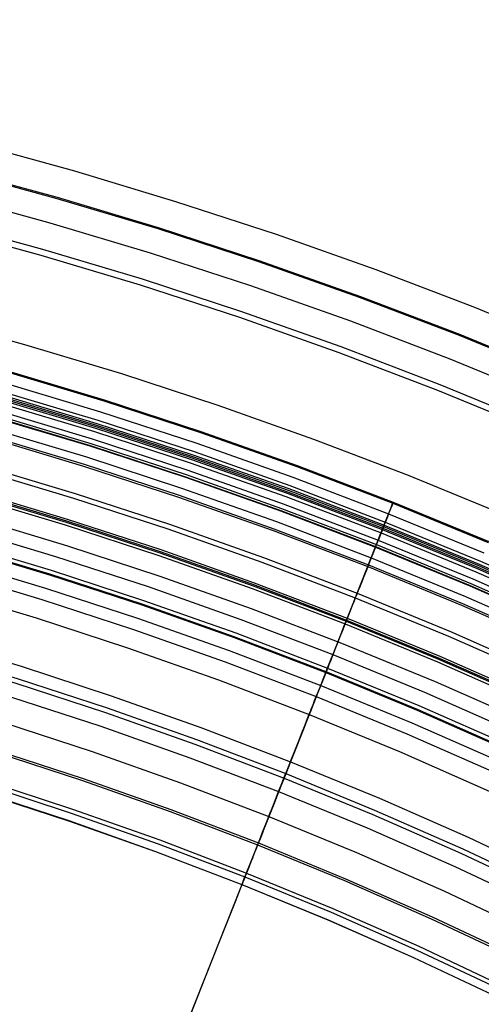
# Model space of a CAD drawing. Header units: millimetres. Extents: x -14 to 488, y -50 to 50.
# Tile 92 of 256: x 218.27 to 222.03, y 27.13 to 35.14. Entities that reach past the tile are written whole.
import ezdxf

# ---------------------------------------------------------------- set-up
doc = ezdxf.new("R2010")
doc.units = ezdxf.units.MM
doc.header["$MEASUREMENT"] = 0
doc.layers.add('Default', color=7, linetype='Continuous')

msp = doc.modelspace()

# ---------------------------------------------------------------- linework, layer by layer
at = {"layer": 'Default'}
for points in [[(222.8052, 32.458), (221.9761, 32.7984), (221.1724, 33.1054), (220.3614, 33.3927), (219.5437, 33.6603), (218.7198, 33.9081), (217.8901, 34.1358), (217.0551, 34.3433), (216.2154, 34.5306), (215.3714, 34.6974), (214.5717, 34.836), (213.7691, 34.9561), (212.9639, 35.0579), (212.1567, 35.1413)], [(212.0441, 34.9052), (212.8497, 34.8232), (213.6596, 34.7218), (214.4733, 34.6007), (215.2901, 34.4595), (216.1094, 34.2978), (216.9303, 34.1154), (217.7522, 33.912), (218.5744, 33.6875), (219.396, 33.4415), (220.2163, 33.1739), (221.0344, 32.8846), (221.8496, 32.5735), (222.6609, 32.2405)], [(212.045, 34.9142), (212.8507, 34.8322), (213.6608, 34.7308), (214.4747, 34.6096), (215.2918, 34.4683), (216.1112, 34.3066), (216.9324, 34.1242), (217.7545, 33.9208), (218.5769, 33.6961), (219.3987, 33.45), (220.2192, 33.1824), (221.0375, 32.893), (221.8529, 32.5818), (222.6644, 32.2488)], [(212.0256, 34.7), (212.8265, 34.6184), (213.6317, 34.5176), (214.4406, 34.3972), (215.2526, 34.2568), (216.0671, 34.0961), (216.8832, 33.9148), (217.7003, 33.7126), (218.5177, 33.4893), (219.3345, 33.2448), (220.15, 32.9787), (220.9633, 32.6911), (221.7737, 32.3818), (222.5803, 32.0509)], [(212.0056, 34.4779), (212.8013, 34.3969), (213.6014, 34.2967), (214.4052, 34.1771), (215.2121, 34.0376), (216.0213, 33.8779), (216.8323, 33.6977), (217.6442, 33.4968), (218.4563, 33.275), (219.268, 33.0319), (220.0782, 32.7676), (220.8864, 32.4818), (221.6916, 32.1745), (222.4931, 31.8456)], [(212.0011, 34.4278), (212.7957, 34.3469), (213.5946, 34.2469), (214.3972, 34.1274), (215.2029, 33.9881), (216.011, 33.8287), (216.8208, 33.6487), (217.6315, 33.4481), (218.4425, 33.2266), (219.2529, 32.984), (220.0621, 32.72), (220.8691, 32.4346), (221.6731, 32.1278), (222.4734, 31.7994)], [(222.2302, 31.1064), (221.4354, 31.4327), (220.665, 31.727), (219.8876, 32.0024), (219.1038, 32.259), (218.3139, 32.4965), (217.5186, 32.7147), (216.7182, 32.9137), (215.9132, 33.0932), (215.1041, 33.2532), (214.3376, 33.3859), (213.5682, 33.5011), (212.7963, 33.5987), (212.0225, 33.6786)], [(222.2302, 31.1064), (221.4354, 31.4327), (220.665, 31.727), (219.8876, 32.0024), (219.1038, 32.259), (218.3139, 32.4965), (217.5186, 32.7147), (216.7182, 32.9137), (215.9132, 33.0932), (215.1041, 33.2532), (214.3376, 33.3859), (213.5682, 33.5011), (212.7963, 33.5987), (212.0225, 33.6786)], [(211.9122, 33.4424), (212.6841, 33.3638), (213.4603, 33.2666), (214.2401, 33.1505), (215.0229, 33.0152), (215.808, 32.8603), (216.5947, 32.6855), (217.3824, 32.4906), (218.1703, 32.2754), (218.9576, 32.0396), (219.7437, 31.7832), (220.5277, 31.5059), (221.3089, 31.2078), (222.0864, 30.8887)], [(211.913, 33.4514), (212.6851, 33.3727), (213.4615, 33.2755), (214.2415, 33.1594), (215.0245, 33.024), (215.8098, 32.8691), (216.5967, 32.6942), (217.3846, 32.4993), (218.1727, 32.284), (218.9603, 32.0482), (219.7466, 31.7917), (220.5308, 31.5144), (221.3122, 31.2162), (222.09, 30.897)], [(211.9038, 33.3498), (212.6737, 33.2714), (213.4477, 33.1745), (214.2253, 33.0587), (215.0059, 32.9238), (215.7889, 32.7693), (216.5734, 32.595), (217.3589, 32.4006), (218.1447, 32.186), (218.9299, 31.9509), (219.7138, 31.6951), (220.4957, 31.4187), (221.2747, 31.1214), (222.0501, 30.8032)], [(211.8949, 33.2511), (212.6625, 33.173), (213.4342, 33.0764), (214.2096, 32.9609), (214.9879, 32.8263), (215.7685, 32.6723), (216.5508, 32.4985), (217.334, 32.3047), (218.1174, 32.0907), (218.9003, 31.8563), (219.6819, 31.6013), (220.4615, 31.3257), (221.2382, 31.0292), (222.0113, 30.712), (222.78, 30.3739)], [(211.8973, 33.278), (212.6655, 33.1997), (213.4379, 33.103), (214.2139, 32.9875), (214.9928, 32.8528), (215.7741, 32.6987), (216.557, 32.5247), (217.3408, 32.3308), (218.1248, 32.1166), (218.9083, 31.882), (219.6906, 31.6268), (220.4708, 31.351), (221.2481, 31.0543), (222.0219, 30.7368), (222.7911, 30.3985)], [(211.8888, 33.1832), (212.6548, 33.1052), (213.425, 33.0088), (214.1988, 32.8936), (214.9755, 32.7593), (215.7546, 32.6056), (216.5352, 32.4322), (217.3168, 32.2388), (218.0987, 32.0252), (218.88, 31.7913), (219.66, 31.5368), (220.438, 31.2617), (221.2131, 30.9659), (221.9847, 30.6493), (222.7518, 30.3119)], [(211.8913, 33.2114), (212.658, 33.1334), (213.4288, 33.0369), (214.2033, 32.9216), (214.9807, 32.7872), (215.7604, 32.6333), (216.5417, 32.4597), (217.324, 32.2662), (218.1064, 32.0524), (218.8884, 31.8183), (219.6691, 31.5636), (220.4477, 31.2883), (221.2236, 30.9922), (221.9957, 30.6753), (222.7635, 30.3377)], [(211.8925, 33.2248), (212.6595, 33.1467), (213.4307, 33.0501), (214.2054, 32.9348), (214.9831, 32.8003), (215.7631, 32.6464), (216.5448, 32.4728), (217.3273, 32.2791), (218.1101, 32.0653), (218.8924, 31.8311), (219.6734, 31.5763), (220.4524, 31.3008), (221.2285, 31.0046), (222.001, 30.6876), (222.769, 30.3498)], [(211.8937, 33.2375), (212.6609, 33.1594), (213.4324, 33.0628), (214.2074, 32.9475), (214.9854, 32.8129), (215.7657, 32.659), (216.5477, 32.4852), (217.3306, 32.2915), (218.1137, 32.0776), (218.8962, 31.8433), (219.6775, 31.5884), (220.4568, 31.3129), (221.2332, 31.0166), (222.006, 30.6994), (222.7743, 30.3615)], [(211.8831, 33.1204), (212.6477, 33.0425), (213.4164, 32.9463), (214.1888, 32.8313), (214.964, 32.6973), (215.7416, 32.5438), (216.5208, 32.3707), (217.3009, 32.1777), (218.0813, 31.9645), (218.8611, 31.731), (219.6397, 31.477), (220.4162, 31.2025), (221.1899, 30.9072), (221.96, 30.5912), (222.7256, 30.2544)], [(211.8776, 33.0597), (212.6408, 32.982), (213.4082, 32.886), (214.1791, 32.7712), (214.953, 32.6374), (215.7291, 32.4842), (216.5069, 32.3114), (217.2856, 32.1188), (218.0645, 31.906), (218.843, 31.6729), (219.6201, 31.4194), (220.3952, 31.1453), (221.1675, 30.8506), (221.9362, 30.5351), (222.7004, 30.199)], [(211.878, 33.0635), (212.6413, 32.9858), (213.4087, 32.8897), (214.1797, 32.775), (214.9536, 32.6411), (215.7299, 32.4879), (216.5078, 32.3151), (217.2866, 32.1224), (218.0656, 31.9096), (218.8441, 31.6765), (219.6213, 31.423), (220.3965, 31.1489), (221.1689, 30.8541), (221.9377, 30.5386), (222.702, 30.2025)], [(211.8796, 33.081), (212.6432, 33.0032), (213.4111, 32.9071), (214.1825, 32.7923), (214.9568, 32.6584), (215.7335, 32.5051), (216.5118, 32.3322), (217.291, 32.1394), (218.0704, 31.9265), (218.8493, 31.6933), (219.627, 31.4396), (220.4026, 31.1653), (221.1753, 30.8704), (221.9445, 30.5548), (222.7093, 30.2184)], [(211.8692, 32.9665), (212.6303, 32.889), (213.3955, 32.7932), (214.1642, 32.6788), (214.9359, 32.5453), (215.7099, 32.3926), (216.4855, 32.2203), (217.262, 32.0281), (218.0388, 31.816), (218.815, 31.5835), (219.59, 31.3307), (220.3629, 31.0574), (221.133, 30.7635), (221.8995, 30.449), (222.6617, 30.1138)], [(211.8623, 32.8893), (212.6215, 32.812), (213.385, 32.7165), (214.1519, 32.6023), (214.9218, 32.4692), (215.694, 32.3168), (216.4678, 32.1449), (217.2425, 31.9532), (218.0175, 31.7415), (218.7919, 31.5096), (219.565, 31.2574), (220.3362, 30.9847), (221.1045, 30.6915), (221.8692, 30.3777), (222.6296, 30.0433)], [(211.8637, 32.9047), (212.6233, 32.8274), (213.3871, 32.7318), (214.1544, 32.6175), (214.9246, 32.4844), (215.6972, 32.3319), (216.4713, 32.1599), (217.2464, 31.9681), (218.0217, 31.7564), (218.7965, 31.5244), (219.57, 31.272), (220.3415, 30.9992), (221.1102, 30.7059), (221.8753, 30.3919), (222.636, 30.0573)], [(211.8376, 32.6163), (212.5906, 32.5396), (213.3478, 32.4448), (214.1084, 32.3316), (214.8719, 32.1996), (215.6377, 32.0485), (216.4052, 31.878), (217.1735, 31.6879), (217.942, 31.4779), (218.7101, 31.248), (219.4768, 30.9978), (220.2416, 30.7274), (221.0036, 30.4366), (221.762, 30.1254), (222.5161, 29.7937)], [(211.8377, 32.6165), (212.5907, 32.5399), (213.3478, 32.4451), (214.1084, 32.3319), (214.872, 32.1998), (215.6378, 32.0487), (216.4052, 31.8782), (217.1735, 31.6881), (217.9421, 31.4782), (218.7101, 31.2482), (219.4769, 30.9981), (220.2417, 30.7276), (221.0037, 30.4368), (221.7621, 30.1256), (222.5162, 29.7939)], [(211.8413, 32.6567), (212.5952, 32.5799), (213.3533, 32.485), (214.1148, 32.3717), (214.8793, 32.2395), (215.6461, 32.0882), (216.4144, 31.9175), (217.1837, 31.7271), (217.9532, 31.5169), (218.7222, 31.2867), (219.4899, 31.0362), (220.2556, 30.7655), (221.0185, 30.4743), (221.7779, 30.1627), (222.5329, 29.8306)], [(211.8172, 32.3899), (212.565, 32.3138), (213.3169, 32.2196), (214.0723, 32.1072), (214.8306, 31.9761), (215.5911, 31.826), (216.3532, 31.6567), (217.1162, 31.4679), (217.8795, 31.2594), (218.6422, 31.031), (219.4037, 30.7826), (220.1632, 30.514), (220.9199, 30.2252), (221.6731, 29.9162), (222.422, 29.5868)], [(211.8193, 32.4128), (212.5676, 32.3366), (213.32, 32.2424), (214.076, 32.1299), (214.8348, 31.9987), (215.5958, 31.8485), (216.3585, 31.6791), (217.122, 31.4901), (217.8858, 31.2815), (218.6491, 31.053), (219.4111, 30.8044), (220.1711, 30.5356), (220.9284, 30.2466), (221.6821, 29.9373), (222.4315, 29.6077)], [(211.8202, 32.4234), (212.5688, 32.3472), (213.3215, 32.253), (214.0776, 32.1404), (214.8367, 32.0091), (215.598, 31.8589), (216.3609, 31.6894), (217.1247, 31.5004), (217.8887, 31.2917), (218.6523, 31.0631), (219.4145, 30.8145), (220.1748, 30.5456), (220.9323, 30.2565), (221.6863, 29.9471), (222.4359, 29.6174)], [(211.8217, 32.4394), (212.5706, 32.3631), (213.3237, 32.2689), (214.0802, 32.1562), (214.8396, 32.0249), (215.6013, 31.8746), (216.3646, 31.705), (217.1288, 31.516), (217.8932, 31.3072), (218.657, 31.0784), (219.4197, 30.8296), (220.1803, 30.5607), (220.9382, 30.2714), (221.6925, 29.9619), (222.4426, 29.632)], [(222.4075, 29.4235), (221.6552, 29.7548), (220.8948, 30.0671), (220.1576, 30.3486), (219.4138, 30.6122), (218.6638, 30.8576), (217.9081, 31.0849), (217.1471, 31.2937), (216.3812, 31.4841), (215.611, 31.6559), (214.8369, 31.8089), (214.1034, 31.9359), (213.3672, 32.0462), (212.6287, 32.1395), (211.8883, 32.216)], [(222.4075, 29.4235), (221.6552, 29.7548), (220.8948, 30.0671), (220.1576, 30.3486), (219.4138, 30.6122), (218.6638, 30.8576), (217.9081, 31.0849), (217.1471, 31.2937), (216.3812, 31.4841), (215.611, 31.6559), (214.8369, 31.8089), (214.1034, 31.9359), (213.3672, 32.0462), (212.6287, 32.1395), (211.8883, 32.216)], [(211.7931, 32.1228), (212.5348, 32.0472), (213.2805, 31.9539), (214.0297, 31.8424), (214.7818, 31.7123), (215.5361, 31.5635), (216.2919, 31.3955), (217.0487, 31.2083), (217.8057, 31.0015), (218.5622, 30.775), (219.3174, 30.5286), (220.0707, 30.2623), (220.8212, 29.9758), (221.5682, 29.6693), (222.3109, 29.3426)], [(211.779, 31.966), (212.517, 31.8908), (213.2592, 31.7979), (214.0047, 31.6869), (214.7531, 31.5575), (215.5037, 31.4094), (216.2559, 31.2423), (217.009, 31.0559), (217.7624, 30.8502), (218.5152, 30.6248), (219.2667, 30.3796), (220.0164, 30.1145), (220.7632, 29.8295), (221.5066, 29.5244), (222.2458, 29.1993)], [(222.2481, 29.2046), (221.5089, 29.5297), (220.7654, 29.8348), (220.0183, 30.1199), (219.2686, 30.385), (218.5169, 30.6302), (217.7639, 30.8557), (217.0105, 31.0615), (216.2573, 31.2479), (215.5049, 31.415), (214.7542, 31.5632), (214.0056, 31.6926), (213.2599, 31.8036), (212.5177, 31.8965), (211.7795, 31.9717)], [(211.7825, 32.0052), (212.5215, 31.9299), (213.2645, 31.8369), (214.011, 31.7258), (214.7603, 31.5962), (215.5118, 31.4479), (216.2649, 31.2806), (217.019, 31.0941), (217.7732, 30.888), (218.5269, 30.6623), (219.2794, 30.4169), (220.0299, 30.1515), (220.7777, 29.8661), (221.522, 29.5607), (222.2621, 29.2352)], [(211.7688, 31.8535), (212.5043, 31.7786), (213.2438, 31.686), (213.9868, 31.5754), (214.7326, 31.4464), (215.4806, 31.2988), (216.2301, 31.1323), (216.9806, 30.9466), (217.7313, 30.7416), (218.4815, 30.5169), (219.2304, 30.2726), (219.9774, 30.0085), (220.7217, 29.7244), (221.4625, 29.4205), (222.199, 29.0965)], [(211.7601, 31.7566), (212.4933, 31.6819), (213.2306, 31.5896), (213.9713, 31.4794), (214.7149, 31.3508), (215.4606, 31.2036), (216.2079, 31.0376), (216.9561, 30.8525), (217.7045, 30.6481), (218.4524, 30.4241), (219.1991, 30.1805), (219.9438, 29.9172), (220.6859, 29.634), (221.4244, 29.3309), (222.1587, 29.008)], [(211.7459, 31.5998), (212.4756, 31.5255), (213.2093, 31.4336), (213.9463, 31.3239), (214.6862, 31.196), (215.4283, 31.0495), (216.1719, 30.8843), (216.9165, 30.7001), (217.6612, 30.4967), (218.4054, 30.2738), (219.1484, 30.0314), (219.8895, 29.7694), (220.6279, 29.4876), (221.3628, 29.186), (222.0935, 28.8646)], [(211.7089, 31.189), (212.4291, 31.1157), (213.1533, 31.0251), (213.8808, 30.9167), (214.6112, 30.7905), (215.3437, 30.6459), (216.0777, 30.4828), (216.8126, 30.301), (217.5477, 30.1002), (218.2823, 29.8802), (219.0158, 29.641), (219.7473, 29.3823), (220.4761, 29.1042), (221.2015, 28.8065), (221.9228, 28.4893), (222.6391, 28.1525)], [(211.6995, 31.0855), (212.4174, 31.0125), (213.1392, 30.9221), (213.8643, 30.8141), (214.5923, 30.6883), (215.3223, 30.5442), (216.0539, 30.3817), (216.7864, 30.2004), (217.5191, 30.0003), (218.2513, 29.7811), (218.9823, 29.5426), (219.7114, 29.2848), (220.4378, 29.0075), (221.1609, 28.7108), (221.8798, 28.3947), (222.5937, 28.059)], [(211.696, 31.0467), (212.413, 30.9737), (213.1339, 30.8834), (213.8581, 30.7756), (214.5852, 30.6499), (215.3143, 30.506), (216.045, 30.3437), (216.7766, 30.1627), (217.5084, 29.9628), (218.2397, 29.7438), (218.9698, 29.5056), (219.6979, 29.2481), (220.4235, 28.9712), (221.1456, 28.6749), (221.8636, 28.3591), (222.5767, 28.0239)], [(211.6853, 30.9281), (212.3996, 30.8554), (213.1178, 30.7655), (213.8393, 30.6581), (214.5635, 30.5329), (215.2899, 30.3895), (216.0178, 30.2278), (216.7466, 30.0475), (217.4756, 29.8484), (218.2041, 29.6302), (218.9315, 29.393), (219.6569, 29.1364), (220.3797, 28.8606), (221.0991, 28.5654), (221.8143, 28.2508), (222.5247, 27.9169)], [(211.6658, 30.7112), (212.375, 30.6389), (213.0882, 30.5497), (213.8047, 30.443), (214.5239, 30.3186), (215.2452, 30.1763), (215.9681, 30.0157), (216.6918, 29.8366), (217.4157, 29.6389), (218.1391, 29.4223), (218.8614, 29.1867), (219.5817, 28.9319), (220.2995, 28.658), (221.0139, 28.3649), (221.7241, 28.0525), (222.4296, 27.7209)], [(211.6435, 30.4642), (212.3471, 30.3926), (213.0545, 30.304), (213.7653, 30.1982), (214.4787, 30.0748), (215.1943, 29.9336), (215.9114, 29.7743), (216.6293, 29.5967), (217.3475, 29.4005), (218.0651, 29.1856), (218.7816, 28.9519), (219.4962, 28.6992), (220.2082, 28.4275), (220.9169, 28.1367), (221.6215, 27.8268), (222.3213, 27.4978)], [(211.645, 30.4814), (212.349, 30.4097), (213.0569, 30.3211), (213.768, 30.2152), (214.4819, 30.0918), (215.1979, 29.9505), (215.9153, 29.7911), (216.6337, 29.6134), (217.3522, 29.4171), (218.0703, 29.2021), (218.7871, 28.9682), (219.5021, 28.7154), (220.2145, 28.4435), (220.9236, 28.1525), (221.6286, 27.8425), (222.3288, 27.5133)], [(211.6213, 30.2189), (212.3193, 30.1478), (213.0211, 30.06), (213.7262, 29.955), (214.4339, 29.8326), (215.1438, 29.6926), (215.8551, 29.5345), (216.5673, 29.3583), (217.2797, 29.1637), (217.9916, 28.9506), (218.7023, 28.7187), (219.4112, 28.468), (220.1175, 28.1985), (220.8205, 27.91), (221.5195, 27.6026), (222.2137, 27.2763)], [(211.6183, 30.1852), (212.3155, 30.1142), (213.0165, 30.0264), (213.7208, 29.9216), (214.4278, 29.7993), (215.1368, 29.6594), (215.8474, 29.5016), (216.5588, 29.3255), (217.2704, 29.1312), (217.9815, 28.9182), (218.6914, 28.6866), (219.3996, 28.4362), (220.1051, 28.167), (220.8073, 27.8788), (221.5055, 27.5717), (222.1989, 27.2458)], [(211.6123, 30.1183), (212.3079, 30.0475), (213.0074, 29.9599), (213.7101, 29.8553), (214.4155, 29.7333), (215.123, 29.5937), (215.832, 29.4362), (216.5419, 29.2606), (217.2519, 29.0666), (217.9615, 28.8542), (218.6699, 28.6231), (219.3764, 28.3732), (220.0804, 28.1046), (220.781, 27.817), (221.4777, 27.5106), (222.1696, 27.1854)], [(211.6124, 30.12), (212.3081, 30.0492), (213.0077, 29.9616), (213.7104, 29.857), (214.4159, 29.735), (215.1234, 29.5954), (215.8324, 29.4379), (216.5423, 29.2623), (217.2524, 29.0683), (217.962, 28.8558), (218.6704, 28.6247), (219.377, 28.3749), (220.081, 28.1062), (220.7817, 27.8186), (221.4784, 27.5122), (222.1704, 27.187)]]:
    msp.add_lwpolyline(points, dxfattribs=at)
at = {"layer": 'Default', "extrusion": (0.929787, -0.368098, 0)}
for points in [[(109.267, 22.2174), (109.2674, 22.1869), (109.2685, 22.1561), (109.2703, 22.125), (109.273, 22.0937), (109.2764, 22.0623), (109.2806, 22.0306), (109.2856, 21.9988), (109.2915, 21.9669), (109.2983, 21.9349), (109.3059, 21.9028), (109.3143, 21.8707), (109.3237, 21.8386), (109.334, 21.8065), (109.3451, 21.7745), (109.3572, 21.7425), (109.3701, 21.7107), (109.384, 21.679), (109.3988, 21.6474), (109.4145, 21.6161), (109.4311, 21.5851), (109.4486, 21.5543), (109.467, 21.5239), (109.4863, 21.4938), (109.5064, 21.4641), (109.5274, 21.4347), (109.5493, 21.4059), (109.572, 21.3775), (109.5955, 21.3497), (109.6198, 21.3223), (109.6449, 21.2956), (109.6707, 21.2694), (109.6972, 21.2439), (109.7244, 21.219), (109.7523, 21.1948), (109.7809, 21.1713), (109.81, 21.1486), (109.8398, 21.1265), (109.87, 21.1053), (109.9008, 21.0848), (109.9321, 21.0651), (109.9638, 21.0462), (109.9959, 21.0281), (110.0284, 21.0109), (110.0612, 20.9945), (110.0943, 20.9789), (110.1277, 20.9642), (110.1613, 20.9503), (110.1952, 20.9373), (110.2291, 20.9252), (110.2632, 20.9139), (110.2974, 20.9034), (110.3317, 20.8938), (110.3659, 20.885), (110.4002, 20.8771), (110.4344, 20.87), (110.4685, 20.8636), (110.5026, 20.8581), (110.5365, 20.8534), (110.5703, 20.8494), (110.6038, 20.8462), (110.6372, 20.8438), (110.6703, 20.842), (110.7032, 20.841), (110.7358, 20.8407), (110.7684, 20.841), (110.8013, 20.842), (110.8344, 20.8438), (110.8678, 20.8462), (110.9014, 20.8494), (110.9351, 20.8534), (110.969, 20.8581), (111.0031, 20.8636), (111.0372, 20.87), (111.0714, 20.8771), (111.1057, 20.885), (111.14, 20.8938), (111.1742, 20.9034), (111.2084, 20.9139), (111.2425, 20.9252), (111.2765, 20.9373), (111.3103, 20.9503), (111.3439, 20.9642), (111.3773, 20.9789), (111.4104, 20.9945), (111.4432, 21.0109), (111.4757, 21.0281), (111.5078, 21.0462), (111.5395, 21.0651), (111.5708, 21.0848), (111.6016, 21.1053), (111.6319, 21.1265), (111.6616, 21.1486), (111.6907, 21.1713), (111.7193, 21.1948), (111.7472, 21.219), (111.7744, 21.2439), (111.8009, 21.2694), (111.8268, 21.2956), (111.8518, 21.3223), (111.8761, 21.3497), (111.8996, 21.3775), (111.9223, 21.4059), (111.9442, 21.4347), (111.9652, 21.4641), (111.9853, 21.4938), (112.0046, 21.5239), (112.023, 21.5543), (112.0405, 21.5851), (112.0571, 21.6161), (112.0728, 21.6474), (112.0876, 21.679), (112.1015, 21.7107), (112.1144, 21.7425), (112.1265, 21.7745), (112.1377, 21.8065), (112.1479, 21.8386), (112.1573, 21.8707), (112.1657, 21.9028), (112.1733, 21.9349), (112.1801, 21.9669), (112.186, 21.9988), (112.191, 22.0306), (112.1952, 22.0623), (112.1987, 22.0937), (112.2013, 22.125), (112.2031, 22.1561), (112.2042, 22.1869), (112.2046, 22.2174)], [(112.2046, 22.2174), (112.2042, 22.248), (112.2031, 22.2788), (112.2013, 22.3099), (112.1987, 22.3411), (112.1952, 22.3726), (112.191, 22.4043), (112.186, 22.436), (112.1801, 22.468), (112.1733, 22.5), (112.1657, 22.532), (112.1573, 22.5641), (112.1479, 22.5963), (112.1377, 22.6284), (112.1265, 22.6604), (112.1144, 22.6924), (112.1015, 22.7242), (112.0876, 22.7559), (112.0728, 22.7874), (112.0571, 22.8187), (112.0405, 22.8498), (112.023, 22.8806), (112.0046, 22.911), (111.9853, 22.9411), (111.9652, 22.9708), (111.9442, 23.0001), (111.9223, 23.029), (111.8996, 23.0574), (111.8761, 23.0852), (111.8518, 23.1125), (111.8268, 23.1393), (111.8009, 23.1654), (111.7744, 23.191), (111.7472, 23.2158), (111.7193, 23.24), (111.6907, 23.2635), (111.6616, 23.2863), (111.6319, 23.3083), (111.6016, 23.3296), (111.5708, 23.3501), (111.5395, 23.3698), (111.5078, 23.3887), (111.4757, 23.4068), (111.4432, 23.424), (111.4104, 23.4404), (111.3773, 23.456), (111.3439, 23.4707), (111.3103, 23.4845), (111.2765, 23.4975), (111.2425, 23.5097), (111.2084, 23.521), (111.1742, 23.5315), (111.14, 23.5411), (111.1057, 23.5498), (111.0714, 23.5578), (111.0372, 23.5649), (111.0031, 23.5712), (110.969, 23.5767), (110.9351, 23.5815), (110.9014, 23.5854), (110.8678, 23.5886), (110.8344, 23.5911), (110.8013, 23.5928), (110.7684, 23.5939), (110.7358, 23.5942), (110.7032, 23.5939), (110.6703, 23.5928), (110.6372, 23.5911), (110.6038, 23.5886), (110.5703, 23.5854), (110.5365, 23.5815), (110.5026, 23.5767), (110.4685, 23.5712), (110.4344, 23.5649), (110.4002, 23.5578), (110.3659, 23.5498), (110.3317, 23.5411), (110.2974, 23.5315), (110.2632, 23.521), (110.2291, 23.5097), (110.1952, 23.4975), (110.1613, 23.4845), (110.1277, 23.4707), (110.0943, 23.456), (110.0612, 23.4404), (110.0284, 23.424), (109.9959, 23.4068), (109.9638, 23.3887), (109.9321, 23.3698), (109.9008, 23.3501), (109.87, 23.3296), (109.8398, 23.3083), (109.81, 23.2863), (109.7809, 23.2635), (109.7523, 23.24), (109.7244, 23.2158), (109.6972, 23.191), (109.6707, 23.1654), (109.6449, 23.1393), (109.6198, 23.1125), (109.5955, 23.0852), (109.572, 23.0574), (109.5493, 23.029), (109.5274, 23.0001), (109.5064, 22.9708), (109.4863, 22.9411), (109.467, 22.911), (109.4486, 22.8806), (109.4311, 22.8498), (109.4145, 22.8187), (109.3988, 22.7874), (109.384, 22.7559), (109.3701, 22.7242), (109.3572, 22.6924), (109.3451, 22.6604), (109.334, 22.6284), (109.3237, 22.5963), (109.3143, 22.5641), (109.3059, 22.532), (109.2983, 22.5), (109.2915, 22.468), (109.2856, 22.436), (109.2806, 22.4043), (109.2764, 22.3726), (109.273, 22.3411), (109.2703, 22.3099), (109.2685, 22.2788), (109.2674, 22.248), (109.267, 22.2174)]]:
    msp.add_lwpolyline(points, dxfattribs=at)
at = {"layer": 'Default'}
for points in [[(220.7654, 29.8348, 24.8577), (220.7412, 29.7739, 24.8387), (220.7174, 29.7137, 24.8179), (220.6939, 29.6542, 24.7953), (220.6707, 29.5956, 24.7711), (220.6478, 29.5378, 24.7452), (220.6252, 29.4809, 24.7178), (220.6031, 29.4249, 24.6889), (220.5813, 29.3699, 24.6585), (220.5599, 29.3159, 24.6268), (220.539, 29.2631, 24.5938), (220.5185, 29.2113, 24.5595), (220.4985, 29.1608, 24.524), (220.479, 29.1114, 24.4873), (220.4599, 29.0634, 24.4496), (220.4414, 29.0166, 24.4108), (220.4235, 28.9712, 24.3711), (220.4061, 28.9273, 24.3305), (220.3892, 28.8847, 24.289), (220.3729, 28.8435, 24.2467), (220.3572, 28.8037, 24.2037), (220.3419, 28.7653, 24.1601), (220.3273, 28.7282, 24.1159), (220.3131, 28.6925, 24.0711), (220.2995, 28.658, 24.0259), (220.2864, 28.6249, 23.9802), (220.2738, 28.5931, 23.9342), (220.2616, 28.5625, 23.8879), (220.25, 28.5331, 23.8412), (220.2389, 28.505, 23.7943), (220.2282, 28.478, 23.7472), (220.218, 28.4522, 23.6999), (220.2082, 28.4275, 23.6525), (220.1989, 28.4039, 23.6049), (220.19, 28.3814, 23.5572), (220.1815, 28.3599, 23.5094), (220.1734, 28.3395, 23.4616), (220.1657, 28.3201, 23.4137), (220.1584, 28.3017, 23.3657), (220.1515, 28.2843, 23.3176), (220.145, 28.2678, 23.2695), (220.1388, 28.2522, 23.2214), (220.133, 28.2375, 23.1732), (220.1275, 28.2237, 23.1251), (220.1224, 28.2107, 23.0769), (220.1131, 28.1873, 22.9805), (220.1051, 28.167, 22.8843), (220.0982, 28.1496, 22.7881), (220.0925, 28.1352, 22.6922), (220.0879, 28.1235, 22.5964), (220.0843, 28.1146, 22.5007), (220.0818, 28.1083, 22.4053), (220.0804, 28.1046, 22.31), (220.0799, 28.1033, 22.2148), (220.0804, 28.1046, 22.1199), (220.0818, 28.1081, 22.0251), (220.0841, 28.1141, 21.9305), (220.0874, 28.1223, 21.8361), (220.0916, 28.1329, 21.742), (220.0967, 28.1458, 21.648), (220.1027, 28.1611, 21.5543), (220.1097, 28.1786, 21.4608), (220.1175, 28.1985, 21.3677), (220.1263, 28.2206, 21.2748), (220.136, 28.2451, 21.1822), (220.1466, 28.272, 21.09), (220.1582, 28.3013, 20.9981), (220.1708, 28.333, 20.9067), (220.1844, 28.3673, 20.8157), (220.199, 28.4041, 20.7252), (220.2145, 28.4435, 20.6352), (220.2312, 28.4855, 20.5457), (220.2489, 28.5303, 20.4569), (220.2677, 28.5778, 20.3689), (220.2877, 28.6283, 20.2816), (220.3088, 28.6817, 20.1953), (220.3312, 28.7381, 20.1099), (220.3548, 28.7978, 20.0257), (220.3797, 28.8606, 19.9426), (220.4059, 28.9267, 19.8609), (220.4334, 28.9963, 19.7806), (220.4477, 29.0323, 19.7411), (220.4623, 29.0692, 19.702), (220.4772, 29.107, 19.6634), (220.4925, 29.1457, 19.6253), (220.5082, 29.1852, 19.5877), (220.5242, 29.2257, 19.5507), (220.5406, 29.267, 19.5143), (220.5573, 29.3093, 19.4784), (220.5744, 29.3525, 19.4432), (220.5919, 29.3966, 19.4086), (220.6097, 29.4416, 19.3747), (220.6345, 29.5043, 19.3294), (220.6412, 29.5213, 19.3166), (220.6481, 29.5387, 19.3029), (220.6552, 29.5565, 19.2883), (220.6625, 29.5749, 19.2726), (220.67, 29.5939, 19.2558), (220.6859, 29.634, 19.2183), (220.7031, 29.6774, 19.175), (220.7217, 29.7244, 19.1253), (220.7417, 29.7751, 19.069), (220.7632, 29.8295, 19.0055), (220.7854, 29.8856, 18.9373), (220.8071, 29.9402, 18.8682), (220.8283, 29.9938, 18.797), (220.8492, 30.0466, 18.7226), (220.8699, 30.0989, 18.6436), (220.8906, 30.1512, 18.5591), (220.9113, 30.2036, 18.4678), (220.9323, 30.2565, 18.3684), (220.9536, 30.3102, 18.26), (220.9751, 30.3646, 18.1415), (220.9968, 30.4193, 18.0118), (221.0185, 30.4743, 17.87), (221.0403, 30.5293, 17.7151), (221.062, 30.584, 17.5462), (221.0834, 30.6382, 17.3627), (221.1045, 30.6915, 17.1636), (221.1252, 30.7437, 16.9483), (221.1453, 30.7945, 16.7161), (221.1647, 30.8436, 16.4664), (221.1834, 30.8908, 16.1986), (221.2012, 30.9357, 15.912), (221.218, 30.9781, 15.6061), (221.2481, 31.0543, 14.9339), (221.273, 31.1171, 14.177), (221.2919, 31.1649, 13.3305), (221.3041, 31.1957, 12.3895), (221.3122, 31.2162, 5.7896), (221.3116, 31.2147, 5.6241), (221.3098, 31.2101, 5.4622), (221.3068, 31.2025, 5.3039), (221.3027, 31.192, 5.1493), (221.2973, 31.1786, 4.9982), (221.2909, 31.1623, 4.8508), (221.2833, 31.1432, 4.707), (221.2747, 31.1214, 4.5668), (221.265, 31.0968, 4.4302), (221.2542, 31.0696, 4.2971), (221.2424, 31.0399, 4.1676), (221.2297, 31.0076, 4.0416), (221.2159, 30.9728, 3.919), (221.2012, 30.9356, 3.7997), (221.1855, 30.896, 3.6838), (221.1689, 30.8541, 3.5711), (221.1514, 30.8099, 3.4617), (221.133, 30.7634, 3.3554), (221.1137, 30.7147, 3.2521), (221.0935, 30.6637, 3.1517), (221.0724, 30.6104, 3.0541), (221.0504, 30.5548, 2.9593), (221.0275, 30.497, 2.8671), (221.0037, 30.4368, 2.7774), (220.979, 30.3744, 2.69), (220.9533, 30.3096, 2.6051), (220.9267, 30.2423, 2.5223), (220.899, 30.1725, 2.4417), (220.8704, 30.1, 2.3632), (220.8406, 30.0249, 2.2867), (220.8097, 29.9469, 2.2121), (220.7777, 29.8661, 2.1394), (220.7446, 29.7823, 2.0684), (220.7102, 29.6954, 1.9992), (220.6745, 29.6053, 1.9318), (220.6376, 29.512, 1.8661), (220.5993, 29.4153, 1.8021), (220.5596, 29.3152, 1.74), (220.5186, 29.2115, 1.6796), (220.4761, 29.1042, 1.621), (220.4321, 28.9931, 1.5642), (220.3866, 28.8782, 1.5092), (220.3396, 28.7594, 1.4561), (220.2911, 28.6368, 1.405), (220.241, 28.5102, 1.3559), (220.1892, 28.3796, 1.3088), (220.1359, 28.2449, 1.2638), (220.081, 28.1062, 1.2211), (220.0244, 27.9633, 1.1805), (219.9662, 27.8162, 1.1423), (219.9064, 27.665, 1.1063), (219.8449, 27.5097, 1.0728), (219.7817, 27.3502, 1.0416), (219.717, 27.1866, 1.013), (219.5825, 26.847, 0.9632)], [(219.4555, 26.5263, 76.8205), (220.0219, 27.9569, 67.1065), (220.4378, 29.0075, 58.875), (220.7326, 29.7521, 51.8783), (220.9284, 30.2466, 46.0296), (221.133, 30.7635, 37.0252), (221.2332, 31.0166, 30.0773), (221.2416, 31.0379, 28.9443), (221.242, 31.0388, 28.4238), (221.2382, 31.0292, 27.9372), (221.2344, 31.0196, 27.7073), (221.2293, 31.0066, 27.487), (221.2227, 30.99, 27.2763), (221.2147, 30.9697, 27.0759), (221.2052, 30.9458, 26.8859), (221.1942, 30.918, 26.7068), (221.1881, 30.9026, 26.6215), (221.1816, 30.8863, 26.539), (221.1748, 30.8689, 26.4594), (221.1675, 30.8506, 26.3827), (221.1598, 30.8311, 26.3083), (221.1516, 30.8106, 26.2357), (221.1431, 30.7889, 26.1648), (221.1341, 30.7663, 26.0956), (221.1248, 30.7427, 26.0282), (221.1151, 30.7182, 25.9625), (221.105, 30.6928, 25.8986), (221.0947, 30.6667, 25.8366), (221.0841, 30.6399, 25.7763), (221.0732, 30.6123, 25.7179), (221.062, 30.5842, 25.6614), (221.0507, 30.5556, 25.6068), (221.0392, 30.5264, 25.554), (221.0274, 30.4968, 25.5031), (221.0156, 30.4669, 25.4542), (221.0036, 30.4366, 25.4072), (220.9915, 30.406, 25.3622), (220.9793, 30.3753, 25.3192), (220.9672, 30.3445, 25.2781), (220.955, 30.3137, 25.2389), (220.9428, 30.283, 25.2018), (220.9307, 30.2525, 25.1666), (220.9187, 30.2222, 25.1334), (220.9069, 30.1923, 25.1021), (220.8952, 30.1628, 25.0728), (220.8837, 30.1339, 25.0455), (220.8725, 30.1055, 25.0202), (220.8616, 30.0778, 24.9968), (220.8509, 30.0509, 24.9754), (220.8406, 30.0249, 24.956), (220.8307, 29.9999, 24.9385), (220.8259, 29.9877, 24.9305), (220.8212, 29.9758, 24.923), (220.8064, 29.9384, 24.9005), (220.8032, 29.9305, 24.8961), (220.8003, 29.923, 24.8921), (220.7974, 29.9156, 24.8884), (220.7945, 29.9083, 24.8849), (220.7915, 29.9009, 24.8816), (220.7885, 29.8933, 24.8784), (220.7853, 29.8853, 24.8752), (220.782, 29.8768, 24.872), (220.7654, 29.8348, 24.8577)]]:
    msp.add_polyline3d(points, dxfattribs=at)

doc.saveas('drawing.dxf')
